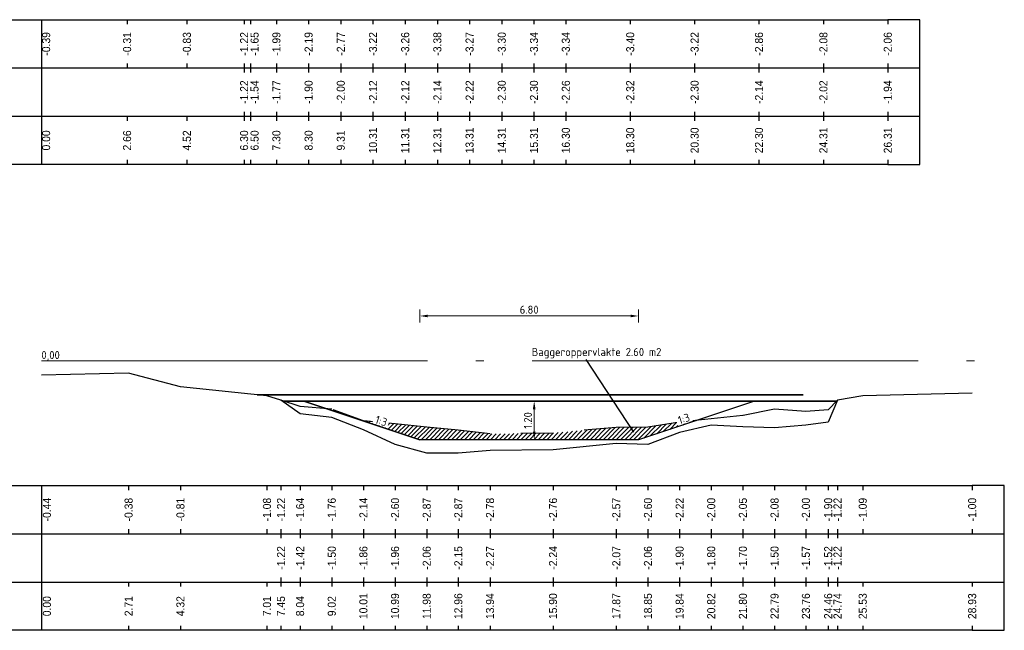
# Model space of a CAD drawing. Header units: metres. Extents: x 163463 to 198797, y 577287 to 592106.
# Tile 9 of 64: x 198187 to 198218, y 581564 to 581583. Entities that reach past the tile are written whole.
import ezdxf
from ezdxf.enums import TextEntityAlignment as Align

# ---------------------------------------------------------------- set-up
doc = ezdxf.new("R2010")
doc.units = ezdxf.units.M
doc.linetypes.add('AL-NAP_LIJN', pattern=[15.25, 12, -1.5, 0.25, -1.5])
doc.linetypes.add('MODDERLIJN', pattern=[2, 1, -1])
for name, color, linetype in [('0932-PRL_MODDERLIJN', 8, 'MODDERLIJN'), ('0950-PRL_MAAIVELD', 8, 'Continuous'), ('0971-PRO_BALKLIJN', 1, 'Continuous'), ('0973-PRO_PARAMETERS', 1, 'Continuous'), ('0974-PRO_AFSTAND', 1, 'Continuous'), ('0975-PRO_HOOGTE-MAAIVELD', 1, 'Continuous'), ('0976-PRO_HOOGTE-SLIBLAAG', 1, 'Continuous'), ('baggerarcering', 1, 'Continuous'), ('baggeroppervlak', 7, 'Continuous'), ('Legger', 2, 'Continuous'), ('Teksten', 7, 'Continuous')]:
    doc.layers.add(name, color=color, linetype=linetype)
doc.layers.add('N-WA-WH-GRONDWATERLIJN-G', color=150, linetype='AL-GRONDWATERLIJN', lineweight=35)
doc.layers.add('X-XX-AL-NAP-G', color=7, linetype='AL-NAP_LIJN', lineweight=18)
doc.styles.add('NLCS-ISO', font='NLCS-ISO.ttf')
doc.styles.add('NLCS-ISO-M100-T25', font='NLCS-ISO.ttf', dxfattribs={"height": 0.25})
doc.styles.add('StagCAD', font='txt', dxfattribs={"width": 0.96})
doc.linetypes.add('AL-GRONDWATERLIJN', pattern='A,6,[32,NLCS.SHX,S=1,R=0,X=0,Y=0],6', length=12)
doc.dimstyles.new('NLCS-M100-T25-PIJL_l3_h1', dxfattribs={"dimscale": 0.1, "dimtxt": 0.25, "dimasz": 2.5, "dimexe": 2, "dimexo": 2, "dimgap": 0.7, "dimtad": 1, "dimzin": 0, "dimdsep": 46, "dimtxsty": 'NLCS-ISO-M100-T25', "dimcen": 2.5, "dimdle": 2, "dimclrd": 256, "dimclre": 256, "dimclrt": 256, "dimadec": 1, "dimazin": 0, "dimtfac": 1, "dimtofl": 0, "dimtmove": 1, "dimatfit": 0, "dimfxl": 2, "dimfxlon": 1, "dimtfill": 1, "dimtfillclr": 256, "dimtolj": 1, "dimtzin": 0, "dimlwd": 18, "dimlwe": 18, "dimarcsym": 0})

# ---------------------------------------------------------------- blocks, each defined once
blk = doc.blocks.new('*D531')
at = {"lineweight": 18, "transparency": 16777216}
for p, q in [((198202.973, 581570.852), (198202.773, 581570.852)), ((198202.973, 581570.602), (198202.973, 581569.902)), ((198202.973, 581569.652), (198202.773, 581569.652))]:
    blk.add_line(p, q, dxfattribs=at)
at = {"transparency": 16777216}
for points in [[(198202.932, 581570.602), (198203.015, 581570.602), (198202.973, 581570.852)], [(198202.932, 581569.902), (198203.015, 581569.902), (198202.973, 581569.652)]]:
    blk.add_solid(points, dxfattribs=at)
at = {"layer": 'Defpoints', "color": 0, "transparency": 16777216}
for p in [(198202.973, 581570.852), (198202.973, 581569.652), (198202.973, 581569.652)]:
    blk.add_point(p, dxfattribs=at)
at = {"transparency": 16777216, "insert": (198202.778, 581570.252), "char_height": 0.25, "attachment_point": 5, "rotation": 90, "style": 'NLCS-ISO-M100-T25', "bg_fill": 3, "box_fill_scale": 1.1, "bg_fill_color": 256, "bg_fill_true_color": 13158600, "bg_fill_transparency": 0}
blk.add_mtext('\\A1;1.20', dxfattribs=at)
blk = doc.blocks.new('*D661')
at = {"lineweight": 18, "transparency": 16777216}
for p, q in [((198199.417, 581573.298), (198199.417, 581573.698)), ((198206.217, 581573.298), (198206.217, 581573.698)), ((198199.667, 581573.498), (198205.967, 581573.498))]:
    blk.add_line(p, q, dxfattribs=at)
at = {"transparency": 16777216}
for points in [[(198199.667, 581573.539), (198199.667, 581573.456), (198199.417, 581573.498)], [(198205.967, 581573.539), (198205.967, 581573.456), (198206.217, 581573.498)]]:
    blk.add_solid(points, dxfattribs=at)
at = {"layer": 'Defpoints', "color": 0, "transparency": 16777216}
for p in [(198206.217, 581573.498), (198199.417, 581569.652), (198206.217, 581569.652)]:
    blk.add_point(p, dxfattribs=at)
at = {"transparency": 16777216, "insert": (198202.817, 581573.693), "char_height": 0.25, "attachment_point": 5, "style": 'NLCS-ISO-M100-T25', "bg_fill": 3, "box_fill_scale": 1.1, "bg_fill_color": 256, "bg_fill_true_color": 13158600, "bg_fill_transparency": 0}
blk.add_mtext('\\A1;6.80', dxfattribs=at)

msp = doc.modelspace()

# ---------------------------------------------------------------- hatches: boundary and pattern name
at = {"layer": 'baggerarcering'}
h = msp.add_hatch(dxfattribs=at)
h.set_pattern_fill('ANSI31', color=256, scale=0.03)
h.set_pattern_definition([(45, (1062.53931, -4167.91118), (-0.067351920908, 0.067351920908), [])])
h.paths.add_polyline_path([(198206.217, 581569.652), (198208.031, 581570.257), (198207.493, 581570.202), (198206.509, 581570.042), (198205.525, 581570.032), (198203.558, 581569.862), (198201.6, 581569.832), (198200.615, 581569.952), (198199.632, 581570.042), (198198.648, 581570.142), (198197.664, 581570.242), (198196.681, 581570.602), (198196.53, 581570.615), (198199.417, 581569.652)])

# ---------------------------------------------------------------- linework, layer by layer
at = {"layer": '0932-PRL_MODDERLIJN'}
msp.add_polyline3d([(198212.399, 581570.882, 0), (198212.111, 581570.582, 0), (198211.418, 581570.532, 0), (198210.444, 581570.602, 0), (198209.46, 581570.402, 0), (198208.476, 581570.302, 0), (198207.493, 581570.202, 0), (198206.509, 581570.042, 0), (198205.525, 581570.032, 0), (198203.558, 581569.862, 0), (198201.6, 581569.832, 0), (198200.615, 581569.952, 0), (198199.632, 581570.042, 0), (198198.648, 581570.142, 0), (198197.664, 581570.242, 0), (198196.681, 581570.602, 0), (198195.697, 581570.682, 0), (198195.103, 581570.882, 0)], dxfattribs=at)
at = {"layer": '0950-PRL_MAAIVELD'}
msp.add_polyline3d([(198216.586, 581571.098, 0), (198213.185, 581571.012, 0), (198212.399, 581570.882, 0), (198212.111, 581570.202, 0), (198211.418, 581570.102, 0), (198210.444, 581570.022, 0), (198209.46, 581570.052, 0), (198208.476, 581570.102, 0), (198207.493, 581569.882, 0), (198206.509, 581569.502, 0), (198205.525, 581569.532, 0), (198203.558, 581569.342, 0), (198201.6, 581569.322, 0), (198200.615, 581569.232, 0), (198199.632, 581569.232, 0), (198198.648, 581569.502, 0), (198197.664, 581569.962, 0), (198196.681, 581570.342, 0), (198195.697, 581570.462, 0), (198195.103, 581570.882, 0), (198194.666, 581571.021, 0), (198191.977, 581571.295, 0), (198190.366, 581571.718, 0), (198187.656, 581571.662, 0)], dxfattribs=at)
at = {"layer": '0971-PRO_BALKLIJN'}
for points in [[(198187.656, 581582.702, 0), (198187.656, 581578.202, 0)], [(198180.156, 581581.202, 0), (198187.656, 581581.202, 0)], [(198187.656, 581581.202, 0), (198213.963, 581581.202, 0)], [(198213.963, 581581.202, 0), (198214.963, 581581.202, 0)], [(198180.156, 581579.702, 0), (198187.656, 581579.702, 0)], [(198187.656, 581579.702, 0), (198213.963, 581579.702, 0)], [(198213.963, 581579.702, 0), (198214.963, 581579.702, 0)], [(198187.656, 581568.232, 0), (198187.656, 581563.732, 0)], [(198180.156, 581566.732, 0), (198187.656, 581566.732, 0)], [(198187.656, 581566.732, 0), (198216.586, 581566.732, 0)], [(198216.586, 581566.732, 0), (198217.586, 581566.732, 0)], [(198180.156, 581565.232, 0), (198187.656, 581565.232, 0)], [(198187.656, 581565.232, 0), (198216.586, 581565.232, 0)], [(198216.586, 581565.232, 0), (198217.586, 581565.232, 0)]]:
    msp.add_polyline3d(points, dxfattribs=at)
at = {"layer": '0973-PRO_PARAMETERS'}
for points in [[(198187.656, 581578.202, 0), (198180.156, 581578.202, 0), (198180.156, 581582.702, 0), (198187.656, 581582.702, 0)], [(198187.656, 581582.702, 0), (198213.963, 581582.702, 0)], [(198213.963, 581578.202, 0), (198214.963, 581578.202, 0), (198214.963, 581582.702, 0), (198213.963, 581582.702, 0)], [(198213.963, 581578.202, 0), (198187.656, 581578.202, 0)], [(198187.656, 581563.732, 0), (198180.156, 581563.732, 0), (198180.156, 581568.232, 0), (198187.656, 581568.232, 0)], [(198187.656, 581568.232, 0), (198216.586, 581568.232, 0)], [(198216.586, 581563.732, 0), (198217.586, 581563.732, 0), (198217.586, 581568.232, 0), (198216.586, 581568.232, 0)], [(198216.586, 581563.732, 0), (198187.656, 581563.732, 0)]]:
    msp.add_polyline3d(points, dxfattribs=at)
at = {"layer": '0974-PRO_AFSTAND'}
for points in [[(198187.656, 581579.702, 0), (198187.656, 581579.56, 0)], [(198190.319, 581579.702, 0), (198190.319, 581579.56, 0)], [(198192.177, 581579.702, 0), (198192.177, 581579.56, 0)], [(198193.956, 581579.702, 0), (198193.956, 581579.56, 0)], [(198194.159, 581579.702, 0), (198194.159, 581579.56, 0)], [(198194.159, 581579.702, 0), (198194.159, 581579.56, 0)], [(198194.96, 581579.702, 0), (198194.96, 581579.56, 0)], [(198194.96, 581579.702, 0), (198194.96, 581579.56, 0)], [(198195.961, 581579.702, 0), (198195.961, 581579.56, 0)], [(198195.961, 581579.702, 0), (198195.961, 581579.56, 0)], [(198196.961, 581579.702, 0), (198196.961, 581579.56, 0)], [(198196.961, 581579.702, 0), (198196.961, 581579.56, 0)], [(198197.962, 581579.702, 0), (198197.962, 581579.56, 0)], [(198197.962, 581579.702, 0), (198197.962, 581579.56, 0)], [(198198.963, 581579.702, 0), (198198.963, 581579.56, 0)], [(198198.963, 581579.702, 0), (198198.963, 581579.56, 0)], [(198199.963, 581579.702, 0), (198199.963, 581579.56, 0)], [(198199.963, 581579.702, 0), (198199.963, 581579.56, 0)], [(198200.964, 581579.702, 0), (198200.964, 581579.56, 0)], [(198200.964, 581579.702, 0), (198200.964, 581579.56, 0)], [(198201.965, 581579.702, 0), (198201.965, 581579.56, 0)], [(198201.965, 581579.702, 0), (198201.965, 581579.56, 0)], [(198202.966, 581579.702, 0), (198202.966, 581579.56, 0)], [(198202.966, 581579.702, 0), (198202.966, 581579.56, 0)], [(198203.956, 581579.702, 0), (198203.956, 581579.56, 0)], [(198203.956, 581579.702, 0), (198203.956, 581579.56, 0)], [(198205.958, 581579.702, 0), (198205.958, 581579.56, 0)], [(198205.958, 581579.702, 0), (198205.958, 581579.56, 0)], [(198207.959, 581579.702, 0), (198207.959, 581579.56, 0)], [(198207.959, 581579.702, 0), (198207.959, 581579.56, 0)], [(198209.96, 581579.702, 0), (198209.96, 581579.56, 0)], [(198209.96, 581579.702, 0), (198209.96, 581579.56, 0)], [(198211.962, 581579.702, 0), (198211.962, 581579.56, 0)], [(198211.962, 581579.702, 0), (198211.962, 581579.56, 0)], [(198213.963, 581579.702, 0), (198213.963, 581579.56, 0)], [(198213.963, 581579.702, 0), (198213.963, 581579.56, 0)], [(198213.963, 581579.702, 0), (198213.963, 581579.56, 0)], [(198187.656, 581578.345, 0), (198187.656, 581578.202, 0)], [(198190.319, 581578.345, 0), (198190.319, 581578.202, 0)], [(198192.177, 581578.345, 0), (198192.177, 581578.202, 0)], [(198193.956, 581578.345, 0), (198193.956, 581578.202, 0)], [(198194.159, 581578.345, 0), (198194.159, 581578.202, 0)], [(198194.159, 581578.345, 0), (198194.159, 581578.202, 0)], [(198194.96, 581578.345, 0), (198194.96, 581578.202, 0)], [(198194.96, 581578.345, 0), (198194.96, 581578.202, 0)], [(198195.961, 581578.345, 0), (198195.961, 581578.202, 0)], [(198195.961, 581578.345, 0), (198195.961, 581578.202, 0)], [(198196.961, 581578.345, 0), (198196.961, 581578.202, 0)], [(198196.961, 581578.345, 0), (198196.961, 581578.202, 0)], [(198197.962, 581578.345, 0), (198197.962, 581578.202, 0)], [(198197.962, 581578.345, 0), (198197.962, 581578.202, 0)], [(198198.963, 581578.345, 0), (198198.963, 581578.202, 0)], [(198198.963, 581578.345, 0), (198198.963, 581578.202, 0)], [(198199.963, 581578.345, 0), (198199.963, 581578.202, 0)], [(198199.963, 581578.345, 0), (198199.963, 581578.202, 0)], [(198200.964, 581578.345, 0), (198200.964, 581578.202, 0)], [(198200.964, 581578.345, 0), (198200.964, 581578.202, 0)], [(198201.965, 581578.345, 0), (198201.965, 581578.202, 0)], [(198201.965, 581578.345, 0), (198201.965, 581578.202, 0)], [(198202.966, 581578.345, 0), (198202.966, 581578.202, 0)], [(198202.966, 581578.345, 0), (198202.966, 581578.202, 0)], [(198203.956, 581578.345, 0), (198203.956, 581578.202, 0)], [(198203.956, 581578.345, 0), (198203.956, 581578.202, 0)], [(198205.958, 581578.345, 0), (198205.958, 581578.202, 0)], [(198205.958, 581578.345, 0), (198205.958, 581578.202, 0)], [(198207.959, 581578.345, 0), (198207.959, 581578.202, 0)], [(198207.959, 581578.345, 0), (198207.959, 581578.202, 0)], [(198209.96, 581578.345, 0), (198209.96, 581578.202, 0)], [(198209.96, 581578.345, 0), (198209.96, 581578.202, 0)], [(198211.962, 581578.345, 0), (198211.962, 581578.202, 0)], [(198211.962, 581578.345, 0), (198211.962, 581578.202, 0)], [(198213.963, 581578.345, 0), (198213.963, 581578.202, 0)], [(198213.963, 581578.345, 0), (198213.963, 581578.202, 0)], [(198213.963, 581578.345, 0), (198213.963, 581578.202, 0)], [(198187.656, 581565.232, 0), (198187.656, 581565.09, 0)], [(198190.366, 581565.232, 0), (198190.366, 581565.09, 0)], [(198191.977, 581565.232, 0), (198191.977, 581565.09, 0)], [(198194.666, 581565.232, 0), (198194.666, 581565.09, 0)], [(198195.103, 581565.232, 0), (198195.103, 581565.09, 0)], [(198195.697, 581565.232, 0), (198195.697, 581565.09, 0)], [(198195.697, 581565.232, 0), (198195.697, 581565.09, 0)], [(198196.681, 581565.232, 0), (198196.681, 581565.09, 0)], [(198196.681, 581565.232, 0), (198196.681, 581565.09, 0)], [(198197.664, 581565.232, 0), (198197.664, 581565.09, 0)], [(198197.664, 581565.232, 0), (198197.664, 581565.09, 0)], [(198198.648, 581565.232, 0), (198198.648, 581565.09, 0)], [(198198.648, 581565.232, 0), (198198.648, 581565.09, 0)], [(198199.632, 581565.232, 0), (198199.632, 581565.09, 0)], [(198199.632, 581565.232, 0), (198199.632, 581565.09, 0)], [(198200.615, 581565.232, 0), (198200.615, 581565.09, 0)], [(198200.615, 581565.232, 0), (198200.615, 581565.09, 0)], [(198201.6, 581565.232, 0), (198201.6, 581565.09, 0)], [(198201.6, 581565.232, 0), (198201.6, 581565.09, 0)], [(198203.558, 581565.232, 0), (198203.558, 581565.09, 0)], [(198203.558, 581565.232, 0), (198203.558, 581565.09, 0)], [(198205.525, 581565.232, 0), (198205.525, 581565.09, 0)], [(198205.525, 581565.232, 0), (198205.525, 581565.09, 0)], [(198206.509, 581565.232, 0), (198206.509, 581565.09, 0)], [(198206.509, 581565.232, 0), (198206.509, 581565.09, 0)], [(198207.493, 581565.232, 0), (198207.493, 581565.09, 0)], [(198207.493, 581565.232, 0), (198207.493, 581565.09, 0)], [(198208.476, 581565.232, 0), (198208.476, 581565.09, 0)], [(198208.476, 581565.232, 0), (198208.476, 581565.09, 0)], [(198209.46, 581565.232, 0), (198209.46, 581565.09, 0)], [(198209.46, 581565.232, 0), (198209.46, 581565.09, 0)], [(198210.444, 581565.232, 0), (198210.444, 581565.09, 0)], [(198210.444, 581565.232, 0), (198210.444, 581565.09, 0)], [(198211.418, 581565.232, 0), (198211.418, 581565.09, 0)], [(198211.418, 581565.232, 0), (198211.418, 581565.09, 0)], [(198212.111, 581565.232, 0), (198212.111, 581565.09, 0)], [(198212.111, 581565.232, 0), (198212.111, 581565.09, 0)], [(198212.399, 581565.232, 0), (198212.399, 581565.09, 0)], [(198213.185, 581565.232, 0), (198213.185, 581565.09, 0)], [(198216.586, 581565.232, 0), (198216.586, 581565.09, 0)], [(198187.656, 581563.875, 0), (198187.656, 581563.732, 0)], [(198190.366, 581563.875, 0), (198190.366, 581563.732, 0)], [(198191.977, 581563.875, 0), (198191.977, 581563.732, 0)], [(198194.666, 581563.875, 0), (198194.666, 581563.732, 0)], [(198195.103, 581563.875, 0), (198195.103, 581563.732, 0)], [(198195.697, 581563.875, 0), (198195.697, 581563.732, 0)], [(198195.697, 581563.875, 0), (198195.697, 581563.732, 0)], [(198196.681, 581563.875, 0), (198196.681, 581563.732, 0)], [(198196.681, 581563.875, 0), (198196.681, 581563.732, 0)], [(198197.664, 581563.875, 0), (198197.664, 581563.732, 0)], [(198197.664, 581563.875, 0), (198197.664, 581563.732, 0)], [(198198.648, 581563.875, 0), (198198.648, 581563.732, 0)], [(198198.648, 581563.875, 0), (198198.648, 581563.732, 0)], [(198199.632, 581563.875, 0), (198199.632, 581563.732, 0)], [(198199.632, 581563.875, 0), (198199.632, 581563.732, 0)], [(198200.615, 581563.875, 0), (198200.615, 581563.732, 0)], [(198200.615, 581563.875, 0), (198200.615, 581563.732, 0)], [(198201.6, 581563.875, 0), (198201.6, 581563.732, 0)], [(198201.6, 581563.875, 0), (198201.6, 581563.732, 0)], [(198203.558, 581563.875, 0), (198203.558, 581563.732, 0)], [(198203.558, 581563.875, 0), (198203.558, 581563.732, 0)], [(198205.525, 581563.875, 0), (198205.525, 581563.732, 0)], [(198205.525, 581563.875, 0), (198205.525, 581563.732, 0)], [(198206.509, 581563.875, 0), (198206.509, 581563.732, 0)], [(198206.509, 581563.875, 0), (198206.509, 581563.732, 0)], [(198207.493, 581563.875, 0), (198207.493, 581563.732, 0)], [(198207.493, 581563.875, 0), (198207.493, 581563.732, 0)], [(198208.476, 581563.875, 0), (198208.476, 581563.732, 0)], [(198208.476, 581563.875, 0), (198208.476, 581563.732, 0)], [(198209.46, 581563.875, 0), (198209.46, 581563.732, 0)], [(198209.46, 581563.875, 0), (198209.46, 581563.732, 0)], [(198210.444, 581563.875, 0), (198210.444, 581563.732, 0)], [(198210.444, 581563.875, 0), (198210.444, 581563.732, 0)], [(198211.418, 581563.875, 0), (198211.418, 581563.732, 0)], [(198211.418, 581563.875, 0), (198211.418, 581563.732, 0)], [(198212.111, 581563.875, 0), (198212.111, 581563.732, 0)], [(198212.111, 581563.875, 0), (198212.111, 581563.732, 0)], [(198212.399, 581563.875, 0), (198212.399, 581563.732, 0)], [(198213.185, 581563.875, 0), (198213.185, 581563.732, 0)], [(198216.586, 581563.875, 0), (198216.586, 581563.732, 0)]]:
    msp.add_polyline3d(points, dxfattribs=at)
at = {"layer": '0975-PRO_HOOGTE-MAAIVELD'}
for points in [[(198187.656, 581582.702, 0), (198187.656, 581582.56, 0)], [(198190.319, 581582.702, 0), (198190.319, 581582.56, 0)], [(198192.177, 581582.702, 0), (198192.177, 581582.56, 0)], [(198193.956, 581582.702, 0), (198193.956, 581582.56, 0)], [(198194.159, 581582.702, 0), (198194.159, 581582.56, 0)], [(198194.96, 581582.702, 0), (198194.96, 581582.56, 0)], [(198195.961, 581582.702, 0), (198195.961, 581582.56, 0)], [(198196.961, 581582.702, 0), (198196.961, 581582.56, 0)], [(198197.962, 581582.702, 0), (198197.962, 581582.56, 0)], [(198198.963, 581582.702, 0), (198198.963, 581582.56, 0)], [(198199.963, 581582.702, 0), (198199.963, 581582.56, 0)], [(198200.964, 581582.702, 0), (198200.964, 581582.56, 0)], [(198201.965, 581582.702, 0), (198201.965, 581582.56, 0)], [(198202.966, 581582.702, 0), (198202.966, 581582.56, 0)], [(198203.956, 581582.702, 0), (198203.956, 581582.56, 0)], [(198205.958, 581582.702, 0), (198205.958, 581582.56, 0)], [(198207.959, 581582.702, 0), (198207.959, 581582.56, 0)], [(198209.96, 581582.702, 0), (198209.96, 581582.56, 0)], [(198211.962, 581582.702, 0), (198211.962, 581582.56, 0)], [(198213.963, 581582.702, 0), (198213.963, 581582.56, 0)], [(198187.656, 581581.345, 0), (198187.656, 581581.202, 0)], [(198190.319, 581581.345, 0), (198190.319, 581581.202, 0)], [(198192.177, 581581.345, 0), (198192.177, 581581.202, 0)], [(198193.956, 581581.345, 0), (198193.956, 581581.202, 0)], [(198194.159, 581581.345, 0), (198194.159, 581581.202, 0)], [(198194.96, 581581.345, 0), (198194.96, 581581.202, 0)], [(198195.961, 581581.345, 0), (198195.961, 581581.202, 0)], [(198196.961, 581581.345, 0), (198196.961, 581581.202, 0)], [(198197.962, 581581.345, 0), (198197.962, 581581.202, 0)], [(198198.963, 581581.345, 0), (198198.963, 581581.202, 0)], [(198199.963, 581581.345, 0), (198199.963, 581581.202, 0)], [(198200.964, 581581.345, 0), (198200.964, 581581.202, 0)], [(198201.965, 581581.345, 0), (198201.965, 581581.202, 0)], [(198202.966, 581581.345, 0), (198202.966, 581581.202, 0)], [(198203.956, 581581.345, 0), (198203.956, 581581.202, 0)], [(198205.958, 581581.345, 0), (198205.958, 581581.202, 0)], [(198207.959, 581581.345, 0), (198207.959, 581581.202, 0)], [(198209.96, 581581.345, 0), (198209.96, 581581.202, 0)], [(198211.962, 581581.345, 0), (198211.962, 581581.202, 0)], [(198213.963, 581581.345, 0), (198213.963, 581581.202, 0)], [(198187.656, 581568.232, 0), (198187.656, 581568.09, 0)], [(198190.366, 581568.232, 0), (198190.366, 581568.09, 0)], [(198191.977, 581568.232, 0), (198191.977, 581568.09, 0)], [(198194.666, 581568.232, 0), (198194.666, 581568.09, 0)], [(198195.103, 581568.232, 0), (198195.103, 581568.09, 0)], [(198195.697, 581568.232, 0), (198195.697, 581568.09, 0)], [(198196.681, 581568.232, 0), (198196.681, 581568.09, 0)], [(198197.664, 581568.232, 0), (198197.664, 581568.09, 0)], [(198198.648, 581568.232, 0), (198198.648, 581568.09, 0)], [(198199.632, 581568.232, 0), (198199.632, 581568.09, 0)], [(198200.615, 581568.232, 0), (198200.615, 581568.09, 0)], [(198201.6, 581568.232, 0), (198201.6, 581568.09, 0)], [(198203.558, 581568.232, 0), (198203.558, 581568.09, 0)], [(198205.525, 581568.232, 0), (198205.525, 581568.09, 0)], [(198206.509, 581568.232, 0), (198206.509, 581568.09, 0)], [(198207.493, 581568.232, 0), (198207.493, 581568.09, 0)], [(198208.476, 581568.232, 0), (198208.476, 581568.09, 0)], [(198209.46, 581568.232, 0), (198209.46, 581568.09, 0)], [(198210.444, 581568.232, 0), (198210.444, 581568.09, 0)], [(198211.418, 581568.232, 0), (198211.418, 581568.09, 0)], [(198212.111, 581568.232, 0), (198212.111, 581568.09, 0)], [(198212.399, 581568.232, 0), (198212.399, 581568.09, 0)], [(198213.185, 581568.232, 0), (198213.185, 581568.09, 0)], [(198216.586, 581568.232, 0), (198216.586, 581568.09, 0)], [(198187.656, 581566.875, 0), (198187.656, 581566.732, 0)], [(198190.366, 581566.875, 0), (198190.366, 581566.732, 0)], [(198191.977, 581566.875, 0), (198191.977, 581566.732, 0)], [(198194.666, 581566.875, 0), (198194.666, 581566.732, 0)], [(198195.103, 581566.875, 0), (198195.103, 581566.732, 0)], [(198195.697, 581566.875, 0), (198195.697, 581566.732, 0)], [(198196.681, 581566.875, 0), (198196.681, 581566.732, 0)], [(198197.664, 581566.875, 0), (198197.664, 581566.732, 0)], [(198198.648, 581566.875, 0), (198198.648, 581566.732, 0)], [(198199.632, 581566.875, 0), (198199.632, 581566.732, 0)], [(198200.615, 581566.875, 0), (198200.615, 581566.732, 0)], [(198201.6, 581566.875, 0), (198201.6, 581566.732, 0)], [(198203.558, 581566.875, 0), (198203.558, 581566.732, 0)], [(198205.525, 581566.875, 0), (198205.525, 581566.732, 0)], [(198206.509, 581566.875, 0), (198206.509, 581566.732, 0)], [(198207.493, 581566.875, 0), (198207.493, 581566.732, 0)], [(198208.476, 581566.875, 0), (198208.476, 581566.732, 0)], [(198209.46, 581566.875, 0), (198209.46, 581566.732, 0)], [(198210.444, 581566.875, 0), (198210.444, 581566.732, 0)], [(198211.418, 581566.875, 0), (198211.418, 581566.732, 0)], [(198212.111, 581566.875, 0), (198212.111, 581566.732, 0)], [(198212.399, 581566.875, 0), (198212.399, 581566.732, 0)], [(198213.185, 581566.875, 0), (198213.185, 581566.732, 0)], [(198216.586, 581566.875, 0), (198216.586, 581566.732, 0)]]:
    msp.add_polyline3d(points, dxfattribs=at)
at = {"layer": '0976-PRO_HOOGTE-SLIBLAAG'}
for points in [[(198193.956, 581581.202, 0), (198193.956, 581581.06, 0)], [(198194.159, 581581.202, 0), (198194.159, 581581.06, 0)], [(198194.96, 581581.202, 0), (198194.96, 581581.06, 0)], [(198195.961, 581581.202, 0), (198195.961, 581581.06, 0)], [(198196.961, 581581.202, 0), (198196.961, 581581.06, 0)], [(198197.962, 581581.202, 0), (198197.962, 581581.06, 0)], [(198198.963, 581581.202, 0), (198198.963, 581581.06, 0)], [(198199.963, 581581.202, 0), (198199.963, 581581.06, 0)], [(198200.964, 581581.202, 0), (198200.964, 581581.06, 0)], [(198201.965, 581581.202, 0), (198201.965, 581581.06, 0)], [(198202.966, 581581.202, 0), (198202.966, 581581.06, 0)], [(198203.956, 581581.202, 0), (198203.956, 581581.06, 0)], [(198205.958, 581581.202, 0), (198205.958, 581581.06, 0)], [(198207.959, 581581.202, 0), (198207.959, 581581.06, 0)], [(198209.96, 581581.202, 0), (198209.96, 581581.06, 0)], [(198211.962, 581581.202, 0), (198211.962, 581581.06, 0)], [(198213.963, 581581.202, 0), (198213.963, 581581.06, 0)], [(198193.956, 581579.845, 0), (198193.956, 581579.702, 0)], [(198194.159, 581579.845, 0), (198194.159, 581579.702, 0)], [(198194.96, 581579.845, 0), (198194.96, 581579.702, 0)], [(198195.961, 581579.845, 0), (198195.961, 581579.702, 0)], [(198196.961, 581579.845, 0), (198196.961, 581579.702, 0)], [(198197.962, 581579.845, 0), (198197.962, 581579.702, 0)], [(198198.963, 581579.845, 0), (198198.963, 581579.702, 0)], [(198199.963, 581579.845, 0), (198199.963, 581579.702, 0)], [(198200.964, 581579.845, 0), (198200.964, 581579.702, 0)], [(198201.965, 581579.845, 0), (198201.965, 581579.702, 0)], [(198202.966, 581579.845, 0), (198202.966, 581579.702, 0)], [(198203.956, 581579.845, 0), (198203.956, 581579.702, 0)], [(198205.958, 581579.845, 0), (198205.958, 581579.702, 0)], [(198207.959, 581579.845, 0), (198207.959, 581579.702, 0)], [(198209.96, 581579.845, 0), (198209.96, 581579.702, 0)], [(198211.962, 581579.845, 0), (198211.962, 581579.702, 0)], [(198213.963, 581579.845, 0), (198213.963, 581579.702, 0)], [(198195.103, 581566.732, 0), (198195.103, 581566.59, 0)], [(198195.697, 581566.732, 0), (198195.697, 581566.59, 0)], [(198196.681, 581566.732, 0), (198196.681, 581566.59, 0)], [(198197.664, 581566.732, 0), (198197.664, 581566.59, 0)], [(198198.648, 581566.732, 0), (198198.648, 581566.59, 0)], [(198199.632, 581566.732, 0), (198199.632, 581566.59, 0)], [(198200.615, 581566.732, 0), (198200.615, 581566.59, 0)], [(198201.6, 581566.732, 0), (198201.6, 581566.59, 0)], [(198203.558, 581566.732, 0), (198203.558, 581566.59, 0)], [(198205.525, 581566.732, 0), (198205.525, 581566.59, 0)], [(198206.509, 581566.732, 0), (198206.509, 581566.59, 0)], [(198207.493, 581566.732, 0), (198207.493, 581566.59, 0)], [(198208.476, 581566.732, 0), (198208.476, 581566.59, 0)], [(198209.46, 581566.732, 0), (198209.46, 581566.59, 0)], [(198210.444, 581566.732, 0), (198210.444, 581566.59, 0)], [(198211.418, 581566.732, 0), (198211.418, 581566.59, 0)], [(198212.111, 581566.732, 0), (198212.111, 581566.59, 0)], [(198212.399, 581566.732, 0), (198212.399, 581566.59, 0)], [(198195.103, 581565.375, 0), (198195.103, 581565.232, 0)], [(198195.697, 581565.375, 0), (198195.697, 581565.232, 0)], [(198196.681, 581565.375, 0), (198196.681, 581565.232, 0)], [(198197.664, 581565.375, 0), (198197.664, 581565.232, 0)], [(198198.648, 581565.375, 0), (198198.648, 581565.232, 0)], [(198199.632, 581565.375, 0), (198199.632, 581565.232, 0)], [(198200.615, 581565.375, 0), (198200.615, 581565.232, 0)], [(198201.6, 581565.375, 0), (198201.6, 581565.232, 0)], [(198203.558, 581565.375, 0), (198203.558, 581565.232, 0)], [(198205.525, 581565.375, 0), (198205.525, 581565.232, 0)], [(198206.509, 581565.375, 0), (198206.509, 581565.232, 0)], [(198207.493, 581565.375, 0), (198207.493, 581565.232, 0)], [(198208.476, 581565.375, 0), (198208.476, 581565.232, 0)], [(198209.46, 581565.375, 0), (198209.46, 581565.232, 0)], [(198210.444, 581565.375, 0), (198210.444, 581565.232, 0)], [(198211.418, 581565.375, 0), (198211.418, 581565.232, 0)], [(198212.111, 581565.375, 0), (198212.111, 581565.232, 0)], [(198212.399, 581565.375, 0), (198212.399, 581565.232, 0)]]:
    msp.add_polyline3d(points, dxfattribs=at)
at = {"layer": 'baggeroppervlak'}
msp.add_line((198206.07, 581569.885), (198204.591, 581572.148), dxfattribs=at)
at = {"layer": 'N-WA-WH-GRONDWATERLIJN-G'}
for p, q in [((198194.361, 581571.052), (198211.329, 581571.052)), ((198195.145, 581570.852), (198212.37, 581570.852))]:
    msp.add_line(p, q, dxfattribs=at)
at = {"layer": 'X-XX-AL-NAP-G'}
msp.add_line((198187.656, 581572.102), (198217.586, 581572.102), dxfattribs=at)

# ---------------------------------------------------------------- texts
at = {"layer": '0974-PRO_AFSTAND', "style": 'StagCAD', "width": 0.96}
for s, p in [('0.00', (198187.803, 581578.952)), ('2.66', (198190.319, 581578.952)), ('4.52', (198192.177, 581578.952)), ('6.30', (198193.956, 581578.952)), ('6.50', (198194.282, 581578.952)), ('6.50', (198194.282, 581578.952)), ('7.30', (198194.96, 581578.952)), ('7.30', (198194.96, 581578.952)), ('8.30', (198195.961, 581578.952)), ('8.30', (198195.961, 581578.952)), ('9.31', (198196.961, 581578.952)), ('9.31', (198196.961, 581578.952)), ('10.31', (198197.962, 581578.952)), ('10.31', (198197.962, 581578.952)), ('11.31', (198198.963, 581578.952)), ('11.31', (198198.963, 581578.952)), ('12.31', (198199.963, 581578.952)), ('12.31', (198199.963, 581578.952)), ('13.31', (198200.964, 581578.952)), ('13.31', (198200.964, 581578.952)), ('14.31', (198201.965, 581578.952)), ('14.31', (198201.965, 581578.952)), ('15.31', (198202.966, 581578.952)), ('15.31', (198202.966, 581578.952)), ('16.30', (198203.956, 581578.952)), ('16.30', (198203.956, 581578.952)), ('18.30', (198205.958, 581578.952)), ('18.30', (198205.958, 581578.952)), ('20.30', (198207.959, 581578.952)), ('20.30', (198207.959, 581578.952)), ('22.30', (198209.96, 581578.952)), ('22.30', (198209.96, 581578.952)), ('24.31', (198211.962, 581578.952)), ('24.31', (198211.962, 581578.952)), ('26.31', (198213.963, 581578.952)), ('26.31', (198213.963, 581578.952)), ('26.31', (198213.963, 581578.952)), ('0.00', (198187.827, 581564.482)), ('2.71', (198190.366, 581564.482)), ('4.32', (198191.977, 581564.482)), ('7.01', (198194.666, 581564.482)), ('7.45', (198195.103, 581564.482)), ('8.04', (198195.697, 581564.482)), ('8.04', (198195.697, 581564.482)), ('9.02', (198196.681, 581564.482)), ('9.02', (198196.681, 581564.482)), ('10.01', (198197.664, 581564.482)), ('10.01', (198197.664, 581564.482)), ('10.99', (198198.648, 581564.482)), ('10.99', (198198.648, 581564.482)), ('11.98', (198199.632, 581564.482)), ('11.98', (198199.632, 581564.482)), ('12.96', (198200.615, 581564.482)), ('12.96', (198200.615, 581564.482)), ('13.94', (198201.6, 581564.482)), ('13.94', (198201.6, 581564.482)), ('15.90', (198203.558, 581564.482)), ('15.90', (198203.558, 581564.482)), ('17.87', (198205.525, 581564.482)), ('17.87', (198205.525, 581564.482)), ('18.85', (198206.509, 581564.482)), ('18.85', (198206.509, 581564.482)), ('19.84', (198207.493, 581564.482)), ('19.84', (198207.493, 581564.482)), ('20.82', (198208.476, 581564.482)), ('20.82', (198208.476, 581564.482)), ('21.80', (198209.46, 581564.482)), ('21.80', (198209.46, 581564.482)), ('22.79', (198210.444, 581564.482)), ('22.79', (198210.444, 581564.482)), ('23.76', (198211.418, 581564.482)), ('23.76', (198211.418, 581564.482)), ('24.46', (198212.111, 581564.482)), ('24.46', (198212.111, 581564.482)), ('24.74', (198212.399, 581564.482)), ('25.53', (198213.185, 581564.482)), ('28.93', (198216.586, 581564.482))]:
    msp.add_text(s, height=0.25, rotation=90, dxfattribs=at).set_placement(p, align=Align.MIDDLE)
at = {"layer": '0975-PRO_HOOGTE-MAAIVELD', "style": 'StagCAD', "width": 0.96}
for s, p in [('-0.39', (198187.803, 581581.952)), ('-0.31', (198190.319, 581581.952)), ('-0.83', (198192.177, 581581.952)), ('-1.22', (198193.956, 581581.952)), ('-1.65', (198194.282, 581581.952)), ('-1.99', (198194.96, 581581.952)), ('-2.19', (198195.961, 581581.952)), ('-2.77', (198196.961, 581581.952)), ('-3.22', (198197.962, 581581.952)), ('-3.26', (198198.963, 581581.952)), ('-3.38', (198199.963, 581581.952)), ('-3.27', (198200.964, 581581.952)), ('-3.30', (198201.965, 581581.952)), ('-3.34', (198202.966, 581581.952)), ('-3.34', (198203.956, 581581.952)), ('-3.40', (198205.958, 581581.952)), ('-3.22', (198207.959, 581581.952)), ('-2.86', (198209.96, 581581.952)), ('-2.08', (198211.962, 581581.952)), ('-2.06', (198213.963, 581581.952)), ('-0.44', (198187.827, 581567.482)), ('-0.38', (198190.366, 581567.482)), ('-0.81', (198191.977, 581567.482)), ('-1.08', (198194.666, 581567.482)), ('-1.22', (198195.103, 581567.482)), ('-1.64', (198195.697, 581567.482)), ('-1.76', (198196.681, 581567.482)), ('-2.14', (198197.664, 581567.482)), ('-2.60', (198198.648, 581567.482)), ('-2.87', (198199.632, 581567.482)), ('-2.87', (198200.615, 581567.482)), ('-2.78', (198201.6, 581567.482)), ('-2.76', (198203.558, 581567.482)), ('-2.57', (198205.525, 581567.482)), ('-2.60', (198206.509, 581567.482)), ('-2.22', (198207.493, 581567.482)), ('-2.00', (198208.476, 581567.482)), ('-2.05', (198209.46, 581567.482)), ('-2.08', (198210.444, 581567.482)), ('-2.00', (198211.418, 581567.482)), ('-1.90', (198212.111, 581567.482)), ('-1.22', (198212.399, 581567.482)), ('-1.09', (198213.185, 581567.482)), ('-1.00', (198216.586, 581567.482))]:
    msp.add_text(s, height=0.25, rotation=90, dxfattribs=at).set_placement(p, align=Align.MIDDLE)
at = {"layer": '0976-PRO_HOOGTE-SLIBLAAG', "style": 'StagCAD', "width": 0.96}
for s, p in [('-1.22', (198193.956, 581580.452)), ('-1.54', (198194.282, 581580.452)), ('-1.77', (198194.96, 581580.452)), ('-1.90', (198195.961, 581580.452)), ('-2.00', (198196.961, 581580.452)), ('-2.12', (198197.962, 581580.452)), ('-2.12', (198198.963, 581580.452)), ('-2.14', (198199.963, 581580.452)), ('-2.22', (198200.964, 581580.452)), ('-2.30', (198201.965, 581580.452)), ('-2.30', (198202.966, 581580.452)), ('-2.26', (198203.956, 581580.452)), ('-2.32', (198205.958, 581580.452)), ('-2.30', (198207.959, 581580.452)), ('-2.14', (198209.96, 581580.452)), ('-2.02', (198211.962, 581580.452)), ('-1.94', (198213.963, 581580.452)), ('-1.22', (198195.103, 581565.982)), ('-1.42', (198195.697, 581565.982)), ('-1.50', (198196.681, 581565.982)), ('-1.86', (198197.664, 581565.982)), ('-1.96', (198198.648, 581565.982)), ('-2.06', (198199.632, 581565.982)), ('-2.15', (198200.615, 581565.982)), ('-2.27', (198201.6, 581565.982)), ('-2.24', (198203.558, 581565.982)), ('-2.07', (198205.525, 581565.982)), ('-2.06', (198206.509, 581565.982)), ('-1.90', (198207.493, 581565.982)), ('-1.80', (198208.476, 581565.982)), ('-1.70', (198209.46, 581565.982)), ('-1.50', (198210.444, 581565.982)), ('-1.57', (198211.418, 581565.982)), ('-1.52', (198212.111, 581565.982)), ('-1.22', (198212.399, 581565.982))]:
    msp.add_text(s, height=0.25, rotation=90, dxfattribs=at).set_placement(p, align=Align.MIDDLE)
at = {"layer": 'baggeroppervlak', "style": 'NLCS-ISO'}
msp.add_text('Baggeroppervlakte 2.60 m2', height=0.25, dxfattribs=at).set_placement((198204.913, 581572.179), align=Align.BOTTOM_CENTER)
at = {"layer": 'Teksten', "insert": (198187.656, 581572.102), "char_height": 0.25, "width": 6.125, "attachment_point": 7, "style": 'NLCS-ISO'}
msp.add_mtext('0,00 ', dxfattribs=at)

# ---------------------------------------------------------------- next in the draw order: dimensions: what is measured, and where the dimension line sits
dim = msp.add_aligned_dim(p1=(198202.973, 581570.852), p2=(198202.973, 581569.652), distance=0, dimstyle='NLCS-M100-T25-PIJL_l3_h1')
dim.commit()
dim.dimension.update_dxf_attribs({"geometry": '*D531', "text_midpoint": (198202.778, 581570.252)})

# ---------------------------------------------------------------- next in the draw order: linework, layer by layer
at = {"layer": 'Legger', "flags": 128}
msp.add_lwpolyline([(198209.817, 581570.852), (198206.217, 581569.652), (198199.417, 581569.652), (198195.817, 581570.852), (198199.417, 581569.652)], dxfattribs=at)

# ---------------------------------------------------------------- next in the draw order: texts
at = {"layer": 'baggeroppervlak', "char_height": 0.25, "width": 0.43481, "attachment_point": 8, "style": 'NLCS-ISO', "bg_fill": 3, "box_fill_scale": 1.1, "bg_fill_color": 256, "bg_fill_transparency": 0}
for insert, rotation in [((198198.179, 581570.118), 341.5651), ((198207.666, 581570.188), 18.4349)]:
    msp.add_mtext('1:3', dxfattribs=dict(at, insert=insert, rotation=rotation))

# ---------------------------------------------------------------- next in the draw order: dimensions: what is measured, and where the dimension line sits
dim = msp.add_linear_dim(base=(198206.217, 581573.498), p1=(198199.417, 581569.652), p2=(198206.217, 581569.652), dimstyle='NLCS-M100-T25-PIJL_l3_h1')
dim.commit()
dim.dimension.update_dxf_attribs({"geometry": '*D661', "text_midpoint": (198202.817, 581573.693)})

doc.saveas('drawing.dxf')
